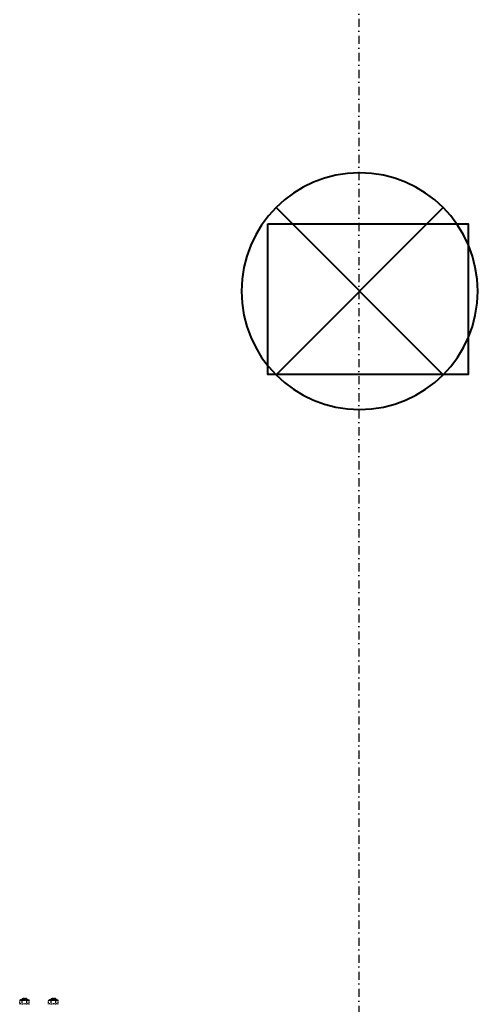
# Model space of a CAD drawing. Header units: centimetres. Extents: x 42630 to 130002, y 15 to 29179.
# Tile 46 of 175: x 50520 to 50591, y 4928 to 5081. Entities that reach past the tile are written whole.
import ezdxf

# ---------------------------------------------------------------- set-up
doc = ezdxf.new("R2010")
doc.units = ezdxf.units.CM
doc.header["$LTSCALE"] = 0.01
doc.linetypes.add('DASHDOT2', pattern=[12.7, 6.35, -3.175, 0, -3.175])
doc.linetypes.add('DASHED2', pattern=[9.525, 6.35, -3.175])
doc.layers.get('0').update_dxf_attribs({"color": 253})
doc.layers.add('A-Grid', color=253, linetype='DASHDOT2')
doc.layers.add('CKDRZWI_', color=253, linetype='Continuous')
doc.layers.add('Eoprawa4100', color=32, linetype='Continuous', lineweight=40)
doc.layers.add('Inwentaryzacja oświetlenie_Pen_No__88', color=32, linetype='Continuous', lineweight=40)

# ---------------------------------------------------------------- blocks, each defined once
blk = doc.blocks.new('A$7E8814A102C37C')
at = {"layer": 'A-Grid', "ltscale": 20}
blk.add_lwpolyline([(1000, -130), (1000, -1964.5)], dxfattribs=at)
blk = doc.blocks.new('A$7E8814B27261F1')
at = {"color": 7, "linetype": 'DASHED2', "ltscale": 10}
for p, q in [((4193.1, 399), (4199.1, 399)), ((4193.2, 402.7), (4199.2, 402.7)), ((4199.2, 402.7), (4199.7, 400.8)), ((4199.7, 401.7), (4199.2, 402.7)), ((4201.2, 399.2), (4199.7, 399.2)), ((4202.2, 398.2), (4201.2, 399.2)), ((4193.1, 391.4), (4199.1, 391.4)), ((4193.2, 387.7), (4199.2, 387.7)), ((4199.1, 391.4), (4199.7, 389.6)), ((4199.2, 387.7), (4199.7, 388.7)), ((4199.7, 391.2), (4201.2, 391.2)), ((4201.2, 391.2), (4202.2, 392.2)), ((4193.1, 354), (4199.1, 354)), ((4193.2, 357.7), (4199.2, 357.7)), ((4199.2, 357.7), (4199.7, 355.8)), ((4199.7, 356.7), (4199.2, 357.7)), ((4201.2, 354.2), (4199.7, 354.2)), ((4202.2, 353.2), (4201.2, 354.2)), ((4193.1, 346.4), (4199.1, 346.4)), ((4193.2, 342.7), (4199.2, 342.7)), ((4199.1, 346.4), (4199.7, 344.6)), ((4199.2, 342.7), (4199.7, 343.7)), ((4199.7, 346.2), (4201.2, 346.2)), ((4201.2, 346.2), (4202.2, 347.2))]:
    blk.add_line(p, q, dxfattribs=at)
for centre, radius, start, end in [((4190.3, 400.9), 3.36, 325.2059, 33.0622), ((4181.1, 395.2), 12.5, 342.5885, 17.4115), ((4196, 401), 3.71, 326.6171, 357.4259), ((4186.3, 395.1), 13.4, 0.6393, 16.948), ((4190.4, 389.5), 3.36, 326.8921, 34.8398), ((4186.3, 395.4), 13.4, 343.0579, 359.3548), ((4196.1, 389.6), 3.63, 327.9563, 359.248), ((4190.3, 355.9), 3.36, 325.2059, 33.0622), ((4181.1, 350.2), 12.5, 342.5885, 17.4115), ((4196, 356), 3.71, 326.6171, 357.4259), ((4186.3, 350.1), 13.4, 0.6393, 16.948), ((4190.4, 344.5), 3.36, 326.8921, 34.8398), ((4186.3, 350.4), 13.4, 343.0579, 359.3548), ((4196.1, 344.6), 3.63, 327.9563, 359.248)]:
    blk.add_arc(centre, radius, start, end, dxfattribs=at)
for centre, major_axis, start_param, end_param in [((4199.7, 395.2), (0, -6.5), 2.617994, 3.665191), ((4199.7, 395.2), (0, 6.5), 0.523599, 1.570796), ((4199.7, 395.2), (0, 4.15), 6.013502, 6.283185), ((4199.7, 395.2), (0, 4.15), 0, 3.411276), ((4199.7, 395.2), (0, 6.5), 5.375263, 5.759587), ((4201.2, 395.2), (0, 4), 0, 3.15032), ((4199.7, 395.2), (0, -6.5), 4.712389, 5.759587), ((4199.7, 395.2), (0, 6.5), 2.617994, 3.665191), ((4199.7, 395.2), (0, -6.5), 0.523599, 0.907923), ((4199.7, 350.2), (0, -6.5), 2.617994, 3.665191), ((4199.7, 350.2), (0, 6.5), 0.523599, 1.570796), ((4199.7, 350.2), (0, 4.15), 6.013502, 6.283185), ((4199.7, 350.2), (0, 4.15), 0, 3.411276), ((4199.7, 350.2), (0, 6.5), 5.375263, 5.759587), ((4201.2, 350.2), (0, 4), 0, 3.15032), ((4199.7, 350.2), (0, -6.5), 4.712389, 5.759587), ((4199.7, 350.2), (0, 6.5), 2.617994, 3.665191), ((4199.7, 350.2), (0, -6.5), 0.523599, 0.907923)]:
    blk.add_ellipse(centre, major_axis=major_axis, ratio=0.008727, start_param=start_param, end_param=end_param, dxfattribs=at)
for centre in [(4202.2, 395.2), (4202.2, 350.2)]:
    blk.add_ellipse(centre, major_axis=(0, 3), ratio=0.008727, dxfattribs=at)

msp = doc.modelspace()

# ---------------------------------------------------------------- linework, layer by layer
at = {"layer": 'Eoprawa4100'}
msp.add_lwpolyline([(50558.691, 5048.976), (50589.808, 5048.976), (50589.808, 5025.638), (50558.691, 5025.638)], close=True, dxfattribs=at)
at = {"layer": 'Inwentaryzacja oświetlenie_Pen_No__88', "linetype": 'Continuous', "flags": 128}
msp.add_lwpolyline([(50554.605, 5038.541, 1), (50591.309, 5038.541, 1)], format="xyb", close=True, dxfattribs=at)
for points in [[(50559.98, 5051.518), (50585.934, 5025.564)], [(50559.98, 5025.564), (50585.934, 5051.518)]]:
    msp.add_lwpolyline(points, dxfattribs=at)

# ---------------------------------------------------------------- block references
at = {"layer": 'A-Grid', "lineweight": -3}
msp.add_blockref('A$7E8814A102C37C', (49572.82, 6187.604), dxfattribs=at)
at = {"layer": 'CKDRZWI_', "xscale": 0.1, "yscale": 0.1, "zscale": 0.1, "rotation": 89.99999999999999}
msp.add_blockref('A$7E8814B27261F1', (50560.429, 4508.604), dxfattribs=at)

doc.saveas('drawing.dxf')
